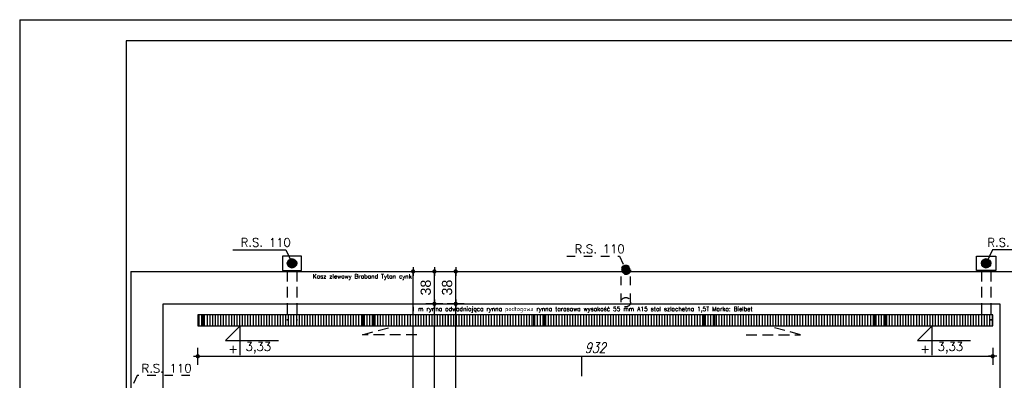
# Model space of a CAD drawing. Header units: millimetres. Extents: x 11979 to 37895, y 18730 to 47884.
# Tile 149 of 256: x 33741 to 34896, y 42785 to 43208. Entities that reach past the tile are written whole.
import ezdxf
from ezdxf.enums import TextEntityAlignment as Align

# ---------------------------------------------------------------- set-up
doc = ezdxf.new("R2010")
doc.units = ezdxf.units.MM
doc.linetypes.add('4002', pattern=[2, 1, -1])
doc.linetypes.add('DASHED', pattern=[19.049999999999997, 12.7, -6.35])
for name, color, linetype in [('-LI-WIDOK', 2, 'Continuous'), ('-RAMKA', 2, 'Continuous'), ('-WYMIAR', 8, 'Continuous'), ('_PROJEKTOWANE', 5, 'Continuous'), ('PROJEKTOWANE', 5, 'Continuous')]:
    doc.layers.add(name, color=color, linetype=linetype)
doc.layers.add('DO USU', color=7, linetype='Continuous', true_color=0x969696)
doc.styles.add('DYBY-KURSYWA-0-8-K', font='ROMANS.SHX', dxfattribs={"width": 0.8, "oblique": 15})
doc.styles.add('SIMPLEX', font='simplex')
doc.styles.get("Standard").update_dxf_attribs({"font": 'arial.ttf'})
doc.dimstyles.new('CZA-KROPKA-50', dxfattribs={"dimtxt": 12, "dimasz": 1, "dimexe": 2, "dimexo": 25, "dimgap": 4, "dimtad": 1, "dimdec": 1, "dimrnd": 0.5, "dimzin": 9, "dimdsep": 46, "dimtxsty": 'Standard', "dimblk": 'CZA-KROPKA', "dimblk1": 'CZA-KROPKA', "dimblk2": 'CZA-KROPKA', "dimsah": 1, "dimcen": -20, "dimse1": 1, "dimse2": 1, "dimclrd": 8, "dimclre": 8, "dimclrt": 9, "dimadec": 0, "dimazin": 0, "dimtfac": 1, "dimtdec": 1, "dimtmove": 1, "dimatfit": 3, "dimldrblk": 'CZA-KROPKA', "dimfxl": 1, "dimtolj": 1, "dimtzin": 9, "dimarcsym": 0})
doc.dimstyles.new('PROJ. CZA-KROPKA-50', dxfattribs={"dimtxt": 12, "dimasz": 1, "dimexe": 2, "dimexo": 25, "dimgap": 4, "dimtad": 1, "dimdec": 1, "dimrnd": 0.5, "dimzin": 9, "dimdsep": 46, "dimtxsty": 'DYBY-KURSYWA-0-8-K', "dimblk1": 'CZA-KROPKA', "dimblk2": 'CZA-KROPKA', "dimsah": 1, "dimcen": -20, "dimse1": 1, "dimse2": 1, "dimclrd": 170, "dimclre": 170, "dimclrt": 170, "dimadec": 0, "dimazin": 0, "dimtfac": 1, "dimtdec": 1, "dimtix": 1, "dimtmove": 1, "dimatfit": 3, "dimldrblk": 'CZA-KROPKA', "dimfxl": 0, "dimfxlon": 1, "dimtvp": 8, "dimtolj": 1, "dimtzin": 1, "dimlwd": -1, "dimlwe": -1, "dimarcsym": 0})

# ---------------------------------------------------------------- blocks, each defined once
blk = doc.blocks.new('CZA-KROPKA')
at = {"layer": '-WYMIAR', "linetype": 'ByBlock'}
for p, q in [((5, 0), (-5, 0)), ((0, 10), (0, -10))]:
    blk.add_line(p, q, dxfattribs=at)
at = {"layer": '-WYMIAR', "linetype": 'ByBlock', "const_width": 2.5}
blk.add_lwpolyline([(-1.25, 0, 1), (1.25, 0, 1)], format="xyb", close=True, dxfattribs=at)
blk = doc.blocks.new('*D2957')
at = {"layer": '-WYMIAR', "color": 8, "lineweight": -2}
blk.add_line((36152.39053607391, 42612.62371347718), (36152.39053607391, 42873.62371347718), dxfattribs=at)
at = {"layer": 'Defpoints', "color": 0}
for p in [(34890.39053607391, 42874.62371347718), (36152.39053607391, 42874.62371347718), (36052.39053607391, 42611.62371347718)]:
    blk.add_point(p, dxfattribs=at)
at = {"layer": '-WYMIAR', "color": 8, "lineweight": -2}
for p, rotation in [((36152.39053607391, 42874.62371347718), 90), ((36152.39053607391, 42611.62371347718), 270)]:
    blk.add_blockref('CZA-KROPKA', p, dxfattribs=dict(at, rotation=rotation))
at = {"layer": '-WYMIAR', "color": 9, "insert": (36142.25956745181, 42743.12371347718), "char_height": 12, "attachment_point": 5, "rotation": 90, "bg_fill": 3, "box_fill_scale": 1.1, "bg_fill_color": 257, "bg_fill_transparency": 0}
blk.add_mtext('\\A1;263', dxfattribs=at)
blk = doc.blocks.new('*D2985')
at = {"layer": '-WYMIAR', "color": 8, "lineweight": -2}
blk.add_line((34252.39053607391, 42612.62371347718), (34252.39053607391, 42873.62371347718), dxfattribs=at)
at = {"layer": 'Defpoints', "color": 0}
for p in [(34252.39053607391, 42874.62371347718), (34374.89053607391, 42874.62371347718), (34327.39053607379, 42611.62371347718)]:
    blk.add_point(p, dxfattribs=at)
at = {"layer": '-WYMIAR', "color": 8, "lineweight": -2}
for p, rotation in [((34252.39053607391, 42874.62371347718), 90), ((34252.39053607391, 42611.62371347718), 270)]:
    blk.add_blockref('CZA-KROPKA', p, dxfattribs=dict(at, rotation=rotation))
at = {"layer": '-WYMIAR', "color": 9, "insert": (34242.25956745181, 42743.12371347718), "char_height": 12, "attachment_point": 5, "rotation": 90, "bg_fill": 3, "box_fill_scale": 1.1, "bg_fill_color": 257, "bg_fill_transparency": 0}
blk.add_mtext('\\A1;263', dxfattribs=at)
blk = doc.blocks.new('*D2986')
at = {"layer": '-WYMIAR', "color": 8, "lineweight": -2}
blk.add_line((34252.39053607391, 42875.62371347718), (34252.39053607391, 42911.62371347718), dxfattribs=at)
at = {"layer": 'Defpoints', "color": 0}
for p in [(34252.39053607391, 42912.62371347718), (34374.89053607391, 42912.62371347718), (34374.89053607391, 42874.62371347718)]:
    blk.add_point(p, dxfattribs=at)
at = {"layer": '-WYMIAR', "color": 8, "lineweight": -2}
for p, rotation in [((34252.39053607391, 42912.62371347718), 90), ((34252.39053607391, 42874.62371347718), 270)]:
    blk.add_blockref('CZA-KROPKA', p, dxfattribs=dict(at, rotation=rotation))
at = {"layer": '-WYMIAR', "color": 9, "insert": (34242.25956745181, 42893.62371347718), "char_height": 12, "attachment_point": 5, "rotation": 90, "bg_fill": 3, "box_fill_scale": 1.1, "bg_fill_color": 257, "bg_fill_transparency": 0}
blk.add_mtext('\\A1;38', dxfattribs=at)
blk = doc.blocks.new('*D2991')
at = {"layer": '-WYMIAR', "color": 8, "lineweight": -2}
blk.add_line((34227.39053607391, 42612.62371347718), (34227.39053607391, 42873.62371347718), dxfattribs=at)
at = {"layer": 'Defpoints', "color": 0}
for p in [(34227.39053607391, 42874.62371347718), (34399.89053607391, 42874.62371347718), (34352.39053607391, 42611.62371347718)]:
    blk.add_point(p, dxfattribs=at)
at = {"layer": '-WYMIAR', "color": 8, "lineweight": -2}
for p, rotation in [((34227.39053607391, 42874.62371347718), 90), ((34227.39053607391, 42611.62371347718), 270)]:
    blk.add_blockref('CZA-KROPKA', p, dxfattribs=dict(at, rotation=rotation))
at = {"layer": '-WYMIAR', "color": 9, "insert": (34217.25956745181, 42743.12371347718), "char_height": 12, "attachment_point": 5, "rotation": 90, "bg_fill": 3, "box_fill_scale": 1.1, "bg_fill_color": 257, "bg_fill_transparency": 0}
blk.add_mtext('\\A1;263', dxfattribs=at)
blk = doc.blocks.new('*D2992')
at = {"layer": '-WYMIAR', "color": 8, "lineweight": -2}
blk.add_line((34227.39053607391, 42875.62371347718), (34227.39053607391, 42911.62371347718), dxfattribs=at)
at = {"layer": 'Defpoints', "color": 0}
for p in [(34227.39053607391, 42912.62371347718), (34399.89053607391, 42912.62371347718), (34399.89053607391, 42874.62371347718)]:
    blk.add_point(p, dxfattribs=at)
at = {"layer": '-WYMIAR', "color": 8, "lineweight": -2}
for p, rotation in [((34227.39053607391, 42912.62371347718), 90), ((34227.39053607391, 42874.62371347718), 270)]:
    blk.add_blockref('CZA-KROPKA', p, dxfattribs=dict(at, rotation=rotation))
at = {"layer": '-WYMIAR', "color": 9, "insert": (34217.25956745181, 42893.62371347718), "char_height": 12, "attachment_point": 5, "rotation": 90, "bg_fill": 3, "box_fill_scale": 1.1, "bg_fill_color": 257, "bg_fill_transparency": 0}
blk.add_mtext('\\A1;38', dxfattribs=at)
blk = doc.blocks.new('*D2993')
at = {"layer": '-WYMIAR', "color": 8, "lineweight": -2}
blk.add_line((34202.39053607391, 41491.62371347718), (34202.39053607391, 42911.62371347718), dxfattribs=at)
at = {"layer": 'Defpoints', "color": 0}
for p in [(34202.39053607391, 42912.62371347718), (34352.39053607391, 42912.62371347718), (34352.39053607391, 41490.62371347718)]:
    blk.add_point(p, dxfattribs=at)
at = {"layer": '-WYMIAR', "color": 8, "lineweight": -2}
for p, rotation in [((34202.39053607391, 42912.62371347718), 90), ((34202.39053607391, 41490.62371347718), 270)]:
    blk.add_blockref('CZA-KROPKA', p, dxfattribs=dict(at, rotation=rotation))
at = {"layer": '-WYMIAR', "color": 9, "insert": (34192.36597945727, 42201.62371347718), "char_height": 12, "attachment_point": 5, "rotation": 90, "bg_fill": 3, "box_fill_scale": 1.1, "bg_fill_color": 257, "bg_fill_transparency": 0}
blk.add_mtext('\\A1;1422', dxfattribs=at)
blk = doc.blocks.new('fdfdssd')
at = {"layer": '-RAMKA', "color": 8}
for q in [(21286.99147876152, 20415.98454951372), (18316.99147876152, 18315.98454951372)]:
    blk.add_line((18316.99147876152, 20415.98454951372), q, dxfattribs=at)
at = {"layer": '-RAMKA', "color": 2}
for p, q in [((21261.99147876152, 20390.98454951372), (18441.99147876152, 20390.98454951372)), ((18441.99147876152, 20390.98454951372), (18441.99147876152, 18340.98454951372))]:
    blk.add_line(p, q, dxfattribs=at)

msp = doc.modelspace()

# ---------------------------------------------------------------- hatches: boundary and pattern name
at = {"layer": 'DO USU', "linetype": '4002', "ltscale": 10}
h = msp.add_hatch(color=256, dxfattribs=at)
h.dxf.hatch_style = 1
edge = h.paths.add_edge_path()
edge.add_ellipse((34451.85576680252, 42914.52970919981), major_axis=(5.485938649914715, 0), ratio=1, start_angle=0, end_angle=360)
at = {"layer": 'PROJEKTOWANE'}
h = msp.add_hatch(color=256, dxfattribs=at)
h.dxf.hatch_style = 1
edge = h.paths.add_edge_path()
edge.add_ellipse((34060.39053607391, 42922.12371347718), major_axis=(5.5, 0), ratio=1, start_angle=0, end_angle=360)
h = msp.add_hatch(color=256, dxfattribs=at)
h.dxf.hatch_style = 1
edge = h.paths.add_edge_path()
edge.add_ellipse((34874.39053607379, 42922.12371347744), major_axis=(-5.5, -3.250557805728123e-12), ratio=1, start_angle=0, end_angle=360, ccw=False)
h = msp.add_hatch(dxfattribs=at)
h.set_pattern_fill('ANSI31', color=256, angle=45)
h.set_pattern_definition([(90, (490262.5737936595, 37214.944730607), (-3.175, 1.944126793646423e-16), [])])
h.paths.add_polyline_path([(33949.89053607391, 42848.62371347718), (34882.10894946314, 42848.62371347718), (34882.10894946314, 42861.62371347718), (33949.89053607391, 42861.62371347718)])

# ---------------------------------------------------------------- linework, layer by layer
at = {"layer": '-LI-WIDOK'}
for p, q in [((33871.39053607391, 42912.62371347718), (33871.39053607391, 41814.62371347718)), ((33871.39053607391, 42912.62371347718), (34928.39053607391, 42912.62371347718)), ((33909.39053607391, 41852.62371347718), (33909.39053607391, 42874.62371347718)), ((33909.39053607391, 42874.62371347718), (34890.39053607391, 42874.62371347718)), ((34890.39053607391, 42874.62371347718), (34890.39053607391, 42611.62371347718))]:
    msp.add_line(p, q, dxfattribs=at)
at = {"layer": 'DO USU', "linetype": '4002', "ltscale": 10}
for p, q in [((34382.56843979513, 42930.42352560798), (34444.56152872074, 42930.42352560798)), ((34444.56152872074, 42930.42352560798), (34451.85576680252, 42914.52970919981)), ((34446.36982815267, 42876.52970919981), (34446.36982815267, 42914.52970919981)), ((34457.3417054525, 42876.52970919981), (34457.3417054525, 42914.52970919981)), ((33878.68477415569, 42790.28254600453), (33871.39053607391, 42774.38872959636)), ((33940.6778630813, 42790.28254600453), (33878.68477415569, 42790.28254600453))]:
    msp.add_line(p, q, dxfattribs=at)
for centre in [(34451.85576680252, 42914.52970919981), (34451.85576680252, 42876.52970919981)]:
    msp.add_circle(centre, 5.485938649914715, dxfattribs=at)
at = {"layer": 'PROJEKTOWANE'}
for p, q in [((33991.10320906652, 42938.01752988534), (34053.09629799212, 42938.01752988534)), ((34053.09629799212, 42938.01752988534), (34060.39053607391, 42922.12371347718)), ((34881.68477415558, 42938.01752988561), (34874.39053607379, 42922.12371347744)), ((34943.67786308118, 42938.01752988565), (34881.68477415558, 42938.01752988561)), ((33982.42438757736, 42831.48085647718), (33999.56724457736, 42848.62371347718)), ((33999.56724457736, 42814.33799947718), (33999.56724457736, 42848.62371347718)), ((34793.94355411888, 42831.48085647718), (34811.08641111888, 42848.62371347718)), ((34811.08641111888, 42814.33799947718), (34811.08641111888, 42848.62371347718)), ((33982.42438757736, 42831.48085647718), (34044.41747650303, 42831.48085647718)), ((34793.94355411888, 42831.48085647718), (34855.93664304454, 42831.48085647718)), ((34399.89053607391, 42813.03473811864), (34399.89053607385, 42789.67359254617))]:
    msp.add_line(p, q, dxfattribs=at)
at = {"layer": 'PROJEKTOWANE', "linetype": 'DASHED'}
for p, q in [((34054.89053607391, 42913.62371347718), (34054.89053607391, 42855.12371347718)), ((34065.89053607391, 42913.62371347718), (34065.89053607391, 42855.12371347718)), ((34868.89053607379, 42913.62371347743), (34868.89053607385, 42855.12371347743)), ((34879.89053607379, 42913.62371347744), (34879.89053607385, 42855.12371347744)), ((34142.95303607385, 42838.35768022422), (34173.80229215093, 42846.62371347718)), ((34206.82803607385, 42838.35768022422), (34142.95303607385, 42838.35768022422)), ((34592.95303607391, 42838.35768022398), (34656.82803607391, 42838.3576802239)), ((34656.82803607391, 42838.3576802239), (34625.97877999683, 42846.6237134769))]:
    msp.add_line(p, q, dxfattribs=at)
at = {"layer": 'PROJEKTOWANE'}
for points in [[(34049.14053607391, 42913.62371347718), (34071.64053607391, 42913.62371347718), (34071.64053607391, 42930.62371347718), (34049.14053607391, 42930.62371347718)], [(34885.64053607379, 42913.62371347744), (34863.14053607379, 42913.62371347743), (34863.14053607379, 42930.62371347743), (34885.64053607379, 42930.62371347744)], [(33949.89053607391, 42848.62371347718), (34882.10894946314, 42848.62371347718), (34882.10894946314, 42861.62371347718), (33949.89053607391, 42861.62371347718)], [(33949.89053607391, 42848.62371347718), (33956.39053607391, 42848.62371347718), (33956.39053607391, 42861.62371347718), (33949.89053607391, 42861.62371347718)], [(34043.39053607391, 42848.62371347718), (34056.39053607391, 42848.62371347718), (34056.39053607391, 42861.62371347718), (34043.39053607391, 42861.62371347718)], [(34143.39053607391, 42848.62371347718), (34156.39053607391, 42848.62371347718), (34156.39053607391, 42861.62371347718), (34143.39053607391, 42861.62371347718)], [(34243.39053607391, 42848.62371347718), (34256.39053607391, 42848.62371347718), (34256.39053607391, 42861.62371347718), (34243.39053607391, 42861.62371347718)], [(34343.39053607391, 42848.62371347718), (34356.39053607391, 42848.62371347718), (34356.39053607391, 42861.62371347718), (34343.39053607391, 42861.62371347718)], [(34443.39053607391, 42848.62371347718), (34456.39053607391, 42848.62371347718), (34456.39053607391, 42861.62371347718), (34443.39053607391, 42861.62371347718)], [(34543.39053607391, 42848.62371347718), (34556.39053607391, 42848.62371347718), (34556.39053607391, 42861.62371347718), (34543.39053607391, 42861.62371347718)], [(34643.39053607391, 42848.62371347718), (34656.39053607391, 42848.62371347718), (34656.39053607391, 42861.62371347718), (34643.39053607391, 42861.62371347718)], [(34743.39053607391, 42848.62371347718), (34756.39053607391, 42848.62371347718), (34756.39053607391, 42861.62371347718), (34743.39053607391, 42861.62371347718)], [(34843.39053607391, 42848.62371347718), (34882.10894946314, 42848.62371347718), (34882.10894946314, 42861.62371347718), (34843.39053607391, 42861.62371347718)]]:
    msp.add_lwpolyline(points, close=True, dxfattribs=at)
for centre in [(34060.39053607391, 42922.12371347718), (34874.39053607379, 42922.12371347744)]:
    msp.add_circle(centre, 5.5, dxfattribs=at)

# ---------------------------------------------------------------- texts
at = {"layer": 'DO USU', "linetype": '4002', "ltscale": 10, "style": 'SIMPLEX'}
for p in [(34421.06307078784, 42939.03666060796), (33913.23834087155, 42798.89568100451)]:
    msp.add_text('R.S. 110', height=10, dxfattribs=at).set_placement(p, align=Align.MIDDLE)
at = {"layer": 'PROJEKTOWANE', "style": 'SIMPLEX'}
for s, height, p in [('R.S. 110', 10, (34029.59784005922, 42946.63066488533)), ('R.S. 110', 10, (34905.18323208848, 42946.6306648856)), ('Kosz zlewowy Braband Tytan cynk', 5, (34142.86873964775, 42905.94158457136)), (' 1 m rynna odwadniająca rynna podłogowa rynna tarasowa wysokość 55 mm A15 stal szlachetna 1,5T Marka: Bielbet ', 5, (34400.55168615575, 42867.86218890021)), ('+', 10, (33991.44028488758, 42821.72155329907)), ('3,33', 10, (34020.91901857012, 42822.8677214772)), ('+', 10, (34802.9594514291, 42821.72155329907)), ('3,33', 10, (34832.43818511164, 42822.8677214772))]:
    msp.add_text(s, height=height, dxfattribs=at).set_placement(p, align=Align.MIDDLE)

# ---------------------------------------------------------------- dimensions: what is measured, and where the dimension line sits
at = {"layer": 'PROJEKTOWANE'}
msp.add_linear_dim(base=(34882.10894946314, 42813.03473811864), p1=(33949.89053607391, 42848.62371347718), p2=(34882.10894946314, 42848.62371347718), dimstyle='PROJ. CZA-KROPKA-50', override={"dimblk1": 'CZA-KROPKA', "dimblk2": 'CZA-KROPKA'}, dxfattribs=at).render()

# ---------------------------------------------------------------- next in the draw order: dimensions: what is measured, and where the dimension line sits
at = {"layer": '-WYMIAR'}
for base, p1, p2, picture, middle in [((34252.39053607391, 42874.62371347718), (34327.39053607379, 42611.62371347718), (34374.89053607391, 42874.62371347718), '*D2985', (34242.25956745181, 42743.12371347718)), ((36152.39053607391, 42874.62371347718), (36052.39053607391, 42611.62371347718), (34890.39053607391, 42874.62371347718), '*D2957', (36142.25956745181, 42743.12371347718))]:
    dim = msp.add_linear_dim(base=base, p1=p1, p2=p2, angle=90, dimstyle='CZA-KROPKA-50', override={"dimfxl": 0, "dimfxlon": 1, "dimtfill": 1}, dxfattribs=at)
    dim.commit()
    dim.dimension.update_dxf_attribs({"geometry": picture, "text_midpoint": middle})

# ---------------------------------------------------------------- next in the draw order: dimensions: what is measured, and where the dimension line sits
dim = msp.add_linear_dim(base=(34252.39053607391, 42912.62371347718), p1=(34374.89053607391, 42874.62371347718), p2=(34374.89053607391, 42912.62371347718), angle=90, dimstyle='CZA-KROPKA-50', override={"dimfxl": 0, "dimfxlon": 1, "dimtfill": 1}, dxfattribs=at)
dim.commit()
dim.dimension.update_dxf_attribs({"geometry": '*D2986', "text_midpoint": (34242.25956745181, 42893.62371347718)})

# ---------------------------------------------------------------- next in the draw order: dimensions: what is measured, and where the dimension line sits
dim = msp.add_linear_dim(base=(34227.39053607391, 42874.62371347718), p1=(34352.39053607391, 42611.62371347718), p2=(34399.89053607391, 42874.62371347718), angle=90, dimstyle='CZA-KROPKA-50', override={"dimfxl": 0, "dimfxlon": 1, "dimtfill": 1}, dxfattribs=at)
dim.commit()
dim.dimension.update_dxf_attribs({"geometry": '*D2991', "text_midpoint": (34217.25956745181, 42743.12371347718)})

# ---------------------------------------------------------------- next in the draw order: dimensions: what is measured, and where the dimension line sits
dim = msp.add_linear_dim(base=(34227.39053607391, 42912.62371347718), p1=(34399.89053607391, 42874.62371347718), p2=(34399.89053607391, 42912.62371347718), angle=90, dimstyle='CZA-KROPKA-50', override={"dimfxl": 0, "dimfxlon": 1, "dimtfill": 1}, dxfattribs=at)
dim.commit()
dim.dimension.update_dxf_attribs({"geometry": '*D2992', "text_midpoint": (34217.25956745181, 42893.62371347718)})

# ---------------------------------------------------------------- next in the draw order: dimensions: what is measured, and where the dimension line sits
dim = msp.add_linear_dim(base=(34202.39053607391, 42912.62371347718), p1=(34352.39053607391, 41490.62371347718), p2=(34352.39053607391, 42912.62371347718), angle=90, dimstyle='CZA-KROPKA-50', override={"dimfxl": 0, "dimfxlon": 1, "dimtfill": 1}, dxfattribs=at)
dim.commit()
dim.dimension.update_dxf_attribs({"geometry": '*D2993', "text_midpoint": (34192.36597945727, 42201.62371347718)})

# ---------------------------------------------------------------- next in the draw order: block references
at = {"layer": '_PROJEKTOWANE'}
msp.add_blockref('fdfdssd', (15424.04717912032, 22792.18589812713), dxfattribs=at)

doc.saveas('drawing.dxf')
